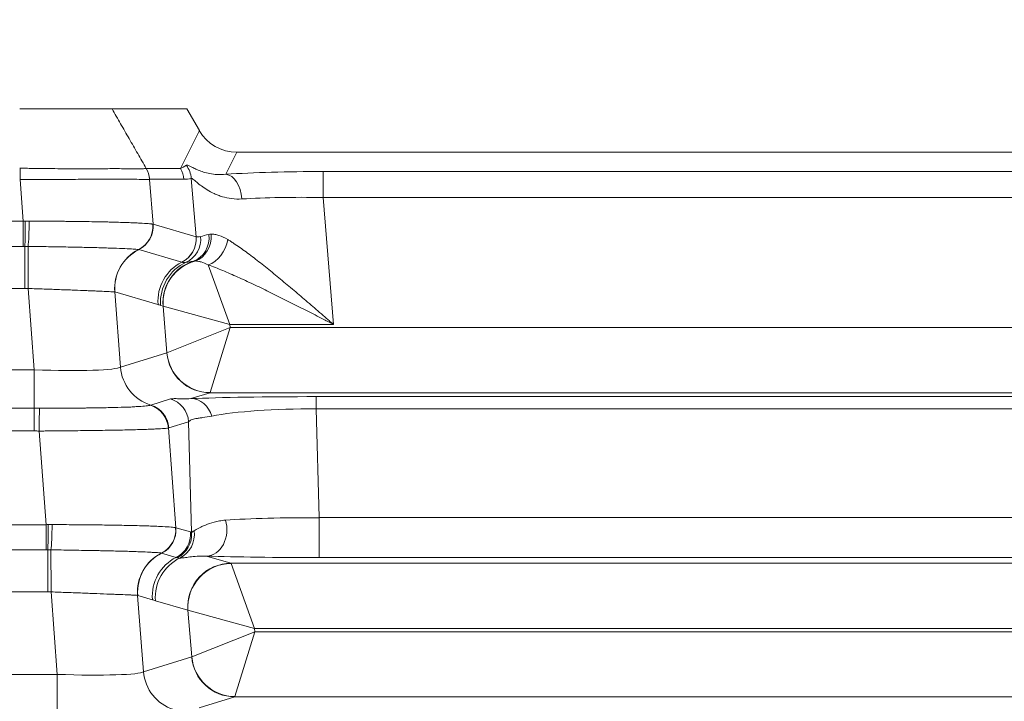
# Model space of a CAD drawing. Header units: millimetres. Extents: x 4 to 836, y 5 to 589.
# Tile 156 of 168: x 626.12 to 637.45, y 379.66 to 387.51. Entities that reach past the tile are written whole.
import ezdxf

# ---------------------------------------------------------------- set-up
doc = ezdxf.new("R2010")
doc.units = ezdxf.units.MM
doc.layers.add('1', color=7, linetype='Continuous', true_color=0xffffff)
doc.styles.add('ideas_simplex', font='simplex.shx')
doc.dimstyles.get("Standard").update_dxf_attribs({"dimtxt": 0.18, "dimasz": 0.18, "dimexe": 0.18, "dimexo": 0.0625, "dimgap": 0.09, "dimtad": 0, "dimtih": 1, "dimtoh": 1, "dimdec": 4, "dimzin": 0, "dimdsep": 46, "dimtxsty": 'Standard', "dimcen": 0.09, "dimadec": 0, "dimazin": 0, "dimtfac": 1, "dimtdec": 4, "dimtofl": 0, "dimtmove": 0, "dimatfit": 3, "dimfxl": 1, "dimtolj": 1, "dimtzin": 0, "dimarcsym": 0})

# ---------------------------------------------------------------- blocks, each defined once
blk = doc.blocks.new('_U9')
at = {"layer": '1', "color": 87, "lineweight": 25}
for p, q in [((615.3112, 433.612552), (613.8112, 433.612552)), ((613.8112, 433.612552), (613.8112, 427.987552)), ((630.9862, 433.612552), (629.4862, 433.612552)), ((630.9862, 427.987552), (630.9862, 433.612552)), ((613.8112, 427.987552), (615.3112, 427.987552)), ((629.4862, 427.987552), (630.9862, 427.987552))]:
    blk.add_line(p, q, dxfattribs=at)
at = {"layer": '1', "color": 152, "lineweight": 13}
for p, q in [((597.148662, 353.457866), (597.148662, 428.487552)), ((647.648738, 336.981944), (647.648738, 428.487552))]:
    blk.add_line(p, q, dxfattribs=at)
at = {"layer": '1', "color": 27, "lineweight": 13}
blk.add_line((647.648738, 426.487552), (597.148662, 426.487552), dxfattribs=at)
at = {"layer": '1', "color": 27, "lineweight": 18}
for points in [[(597.148662, 426.487552), (600.14866, 427.016533), (600.148664, 425.958571)], [(647.648738, 426.487552), (644.64874, 425.958571), (644.648736, 427.016533)]]:
    blk.add_solid(points, dxfattribs=at)
at = {"layer": '1', "color": 87, "linetype": 'Continuous', "lineweight": 25, "char_height": 3, "attachment_point": 7, "line_spacing_factor": 1.204819, "style": 'ideas_simplex'}
for s, insert in [('\\W1.2664;50,5', (616.7677, 435.747552)), ('\\W1.2715;1.988', (615.2827, 428.435052))]:
    blk.add_mtext(s, dxfattribs=dict(at, insert=insert))
blk = doc.blocks.new('_U14')
at = {"layer": '1', "color": 87, "lineweight": 25}
for p, q in [((621.409179, 411.112126), (619.909179, 411.112126)), ((619.909179, 411.112126), (619.909179, 405.487126)), ((634.114179, 411.112126), (632.614179, 411.112126)), ((634.114179, 405.487126), (634.114179, 411.112126)), ((619.909179, 405.487126), (621.409179, 405.487126)), ((632.614179, 405.487126), (634.114179, 405.487126))]:
    blk.add_line(p, q, dxfattribs=at)
at = {"layer": '1', "color": 152, "lineweight": 13}
for p, q in [((638.809903, 345.820779), (638.809903, 405.987126)), ((656.487572, 345.820779), (656.487572, 405.987126))]:
    blk.add_line(p, q, dxfattribs=at)
at = {"layer": '1', "color": 27, "lineweight": 13}
blk.add_line((656.487572, 403.987126), (619.909179, 403.987126), dxfattribs=at)
at = {"layer": '1', "color": 27, "lineweight": 18}
for points in [[(638.809903, 403.987126), (641.809901, 404.516107), (641.809905, 403.458145)], [(656.487572, 403.987126), (653.487574, 403.458145), (653.487571, 404.516107)]]:
    blk.add_solid(points, dxfattribs=at)
at = {"layer": '1', "color": 87, "linetype": 'Continuous', "lineweight": 25, "char_height": 3, "attachment_point": 7, "line_spacing_factor": 1.204819, "style": 'ideas_simplex'}
for s, insert in [('\\W1.3508;17,7', (621.380679, 413.247126)), ('\\W1.2865;.696', (621.380679, 405.934626))]:
    blk.add_mtext(s, dxfattribs=dict(at, insert=insert))

msp = doc.modelspace()

# ---------------------------------------------------------------- linework, layer by layer
at = {"layer": '1', "color": 143, "linetype": 'Continuous', "lineweight": 18}
for p, q in [((627.182, 386.482), (628.042, 386.482)), ((628.187, 386.231), (628.042, 386.482)), ((628.619, 385.982), (666.679, 385.982))]:
    msp.add_line(p, q, dxfattribs=at)
at = {"layer": '1', "color": 143, "linetype": 'Continuous', "lineweight": 13}
for p, q in [((627.97, 385.796), (628.187, 386.231)), ((628.619, 385.982), (628.492, 385.729)), ((627.576, 385.796), (627.97, 385.796)), ((628.149, 385.009), (628.094, 385.681)), ((629.611, 385.76), (665.686, 385.76)), ((629.611, 385.461), (629.611, 385.76)), ((626.161, 385.189), (626.124, 385.669)), ((628.009, 385.671), (627.615, 385.671)), ((627.615, 385.67), (627.654, 385.153)), ((665.686, 385.461), (629.611, 385.461)), ((629.611, 385.461), (629.73, 384.001)), ((620.137, 385.189), (626.161, 385.189)), ((626.161, 385.189), (626.161, 384.899)), ((627.654, 385.153), (628.149, 385.009)), ((626.161, 384.899), (620.137, 384.899)), ((626.179, 384.414), (626.179, 384.898)), ((627.984, 384.716), (627.49, 384.861)), ((628.29, 384.685), (628.537, 384.001)), ((626.179, 384.414), (620.119, 384.414)), ((626.287, 383.479), (626.217, 384.414)), ((627.213, 384.374), (627.279, 383.509)), ((627.711, 384.229), (627.215, 384.374)), ((627.769, 384.211), (627.742, 384.219)), ((627.771, 384.21), (628.537, 384.001)), ((627.814, 383.673), (627.771, 384.21)), ((629.73, 384.001), (628.537, 384.001)), ((628.537, 384.001), (628.54, 383.963)), ((627.814, 383.673), (628.54, 383.963)), ((628.311, 383.215), (628.54, 383.963)), ((628.54, 383.963), (666.757, 383.963)), ((627.279, 383.509), (627.813, 383.672)), ((620.01, 383.479), (626.287, 383.479)), ((626.287, 383.038), (626.287, 383.479)), ((628.31, 383.213), (628.09, 383.146)), ((666.988, 383.213), (628.31, 383.213)), ((627.627, 383.072), (627.855, 383.142)), ((629.532, 383.169), (665.766, 383.169)), ((629.532, 383.169), (629.532, 383.029)), ((620.01, 383.038), (626.287, 383.038)), ((626.287, 383.038), (626.287, 382.774)), ((665.766, 383.029), (629.532, 383.029)), ((629.532, 383.029), (629.565, 381.776)), ((628.064, 382.88), (627.837, 382.81)), ((628.098, 381.607), (628.064, 382.88)), ((626.287, 382.774), (620.01, 382.774)), ((626.424, 381.695), (626.343, 382.773)), ((627.831, 382.808), (627.918, 381.659)), ((629.565, 381.776), (665.733, 381.776)), ((629.565, 381.316), (629.565, 381.776)), ((619.873, 381.695), (626.424, 381.695)), ((626.424, 381.405), (626.424, 381.695)), ((627.918, 381.659), (628.085, 381.611)), ((626.424, 381.405), (619.873, 381.405)), ((626.443, 381.405), (626.443, 380.921)), ((627.92, 381.318), (627.753, 381.367)), ((628.271, 381.333), (628.551, 381.251)), ((665.733, 381.316), (629.565, 381.316)), ((628.551, 381.251), (666.746, 381.251)), ((628.823, 380.501), (628.553, 381.248)), ((626.443, 380.921), (619.855, 380.921)), ((626.552, 379.972), (626.48, 380.921)), ((627.477, 380.881), (627.543, 380.002)), ((627.647, 380.831), (627.479, 380.88)), ((628.055, 380.711), (627.682, 380.819)), ((628.823, 380.501), (628.056, 380.71)), ((628.1, 380.173), (628.056, 380.71)), ((628.1, 380.173), (628.826, 380.463)), ((628.597, 379.715), (628.826, 380.463)), ((628.823, 380.501), (628.826, 380.463)), ((666.475, 380.501), (628.823, 380.501)), ((628.826, 380.463), (666.471, 380.463)), ((627.543, 380.002), (628.099, 380.172)), ((619.746, 379.972), (626.552, 379.972)), ((626.552, 379.972), (626.552, 379.532)), ((628.595, 379.713), (628.184, 379.587)), ((666.702, 379.713), (628.595, 379.713))]:
    msp.add_line(p, q, dxfattribs=at)
at = {"layer": '1', "color": 143, "linetype": 'Continuous', "lineweight": 18}
msp.add_ellipse((628.62, 386.484), major_axis=(0.225, 0.449), ratio=0.995894, start_param=2.56169, end_param=3.603692, dxfattribs=at)
at = {"layer": '1', "color": 143, "linetype": 'Continuous', "lineweight": 13}
for centre, major_axis, ratio, start_param, end_param in [((626.124, 385.648), (-0.002, -0.3), 0.000366, 4.188794, 4.642577), ((627.317, 385.646), (0.056, -0.295), 0.996153, 1.466507, 1.908886), ((629.133, 387.509), (-1.279, -1.72), 0.157063, 0.266174, 0.369313), ((627.711, 385.646), (0, -0.3), 0.996169, 1.651938, 2.094395), ((627.796, 385.656), (0.063, -0.293), 0.996129, 1.4407, 1.985924), ((629.431, 387.533), (-1.543, -1.824), 0.244098, 0.203714, 0.306853), ((629.623, 385.614), (-1.806, 0.001), 0.081028, 4.719047, 5.389171), ((628.492, 385.43), (0.019, -0.299), 0.621028, 1.581348, 3.038021), ((629.623, 385.315), (-1.507, 0.026), 0.096946, 4.721976, 5.3921), ((626.179, 385.168), (0.002, 0.3), 0.014605, 3.59604, 4.783436), ((626.216, 385.168), (0.006, 0.3), 0.044184, 3.597973, 4.786486), ((627.354, 385.129), (-0.044, -0.297), 0.993716, 0.611983, 1.798874), ((627.355, 385.129), (0.068, 0.292), 0.995069, 3.835186, 5.021822), ((627.356, 385.129), (0.084, 0.288), 0.995643, 3.889373, 5.075773), ((627.851, 384.984), (0.084, 0.288), 0.995643, 3.889373, 5.075773), ((627.852, 384.984), (0.074, 0.291), 0.995302, 3.855675, 5.041954), ((627.915, 384.989), (0.062, -0.293), 0.959628, 0.215711, 1.448258), ((628.029, 385.014), (-0.059, 0.294), 0.895222, 3.25764, 4.60885), ((628.06, 385.018), (0.018, -0.299), 0.878856, 0.229499, 1.588961), ((626.217, 384.449), (-0.001, 0.5), 0.000077, 0.455918, 1.640609), ((628.29, 384.958), (-0.133, -0.269), 0.701534, 0.615113, 1.97019), ((627.71, 384.415), (0.144, 0.479), 0.995612, 0.757529, 1.943536), ((627.711, 384.414), (0.14, 0.48), 0.995643, 0.747824, 1.93418), ((628.208, 384.27), (0.14, 0.48), 0.995643, 0.747756, 1.93418), ((628.238, 384.259), (0.14, 0.48), 0.995643, 0.701882, 1.93418), ((628.266, 384.251), (0.14, 0.48), 0.995643, 0.586384, 1.93418), ((628.267, 384.25), (0.339, 0.368), 0.991771, 1.011679, 2.392801), ((627.789, 383.961), (-0.021, 0.25), 0.087194, 6.188746, 6.249833), ((627.792, 383.922), (-0.021, 0.25), 0.087194, 3.1606, 3.221686), ((628.31, 383.713), (-0.146, 0.478), 0.996014, 1.356348, 2.843741), ((628.311, 383.714), (0.368, -0.339), 0.992996, 3.971219, 5.453559), ((626.276, 383.553), (-1.006, 0.038), 0.073389, 1.584419, 3.062485), ((627.775, 383.549), (-0.146, 0.478), 0.996014, 1.356348, 2.542747), ((628.289, 383.963), (-0.02, 0.75), 0.029238, 3.166976, 3.228063), ((627.533, 382.784), (-0.136, 0.268), 0.995564, 4.326262, 5.515407), ((627.539, 382.786), (-0.088, 0.287), 0.996014, 4.49794, 5.68434), ((627.766, 382.856), (-0.088, 0.287), 0.996014, 4.49794, 5.68434), ((629.558, 383.112), (-1.801, 0.001), 0.031454, 4.727263, 5.665979), ((628.09, 382.846), (-0.013, 0.3), 0.858349, 5.011301, 6.232142), ((626.343, 382.752), (0.004, 0.3), 0.000932, 0.312654, 1.500989), ((629.558, 382.812), (-1.501, 0.01), 0.144199, 4.731152, 5.669868), ((628.271, 381.633), (-0.01, -0.3), 0.776151, 0.041527, 1.988056), ((629.588, 381.67), (-1.501, 0.007), 0.069967, 4.728606, 5.53592), ((626.443, 381.674), (-0.002, -0.3), 0.014605, 0.454447, 1.641843), ((626.479, 381.674), (-0.006, -0.3), 0.044184, 0.456381, 1.644893), ((627.617, 381.635), (-0.044, -0.297), 0.993716, 0.611983, 1.798874), ((627.619, 381.635), (-0.068, -0.292), 0.995069, 0.693593, 1.88023), ((627.62, 381.635), (-0.084, -0.288), 0.995643, 0.74778, 1.93418), ((627.787, 381.586), (-0.084, -0.288), 0.995643, 0.74778, 1.93418), ((627.8, 381.582), (-0.098, -0.284), 0.995471, 0.795333, 1.981733), ((627.835, 381.581), (0.034, -0.298), 0.982269, 0.338228, 1.604787), ((626.48, 380.956), (0.001, -0.5), 0.000077, 3.59751, 4.782202), ((627.973, 380.921), (-0.144, -0.479), 0.995612, 3.899122, 5.085129), ((627.975, 380.921), (-0.14, -0.48), 0.995643, 3.889417, 5.075773), ((628.143, 380.872), (-0.14, -0.48), 0.995643, 3.889373, 5.075773), ((628.178, 380.86), (0.14, 0.48), 0.995643, 0.730359, 1.93418), ((629.588, 381.371), (-1.801, -0.001), 0.030434, 0.75024, 1.557554), ((628.551, 380.751), (0.14, 0.48), 0.995643, 0.284559, 1.93418), ((628.553, 380.75), (-0.339, -0.368), 0.991771, 3.890384, 5.534394), ((628.571, 380.501), (-0.02, 0.75), 0.029238, 6.195123, 6.256209), ((628.075, 380.461), (-0.021, 0.25), 0.087194, 6.188746, 6.249833), ((628.078, 380.422), (-0.021, 0.25), 0.087194, 3.1606, 3.221686), ((628.595, 380.213), (-0.146, 0.478), 0.996014, 1.356348, 2.843741), ((628.597, 380.214), (0.368, -0.339), 0.992996, 3.971219, 5.453559), ((626.541, 380.046), (-1.006, 0.038), 0.073389, 1.584419, 3.062485), ((628.04, 380.043), (0.146, -0.478), 0.996014, 4.49794, 5.68434), ((628.574, 380.463), (-0.02, 0.75), 0.029238, 3.166976, 3.228063)]:
    msp.add_ellipse(centre, major_axis=major_axis, ratio=ratio, start_param=start_param, end_param=end_param, dxfattribs=at)
at = {"layer": '1', "color": 143, "linetype": 'Continuous', "lineweight": 18}
for points, knots in [([(626.119, 386.482), (626.132, 386.482), (626.145, 386.482), (626.439, 386.482), (626.712, 386.482), (627.061, 386.482), (627.16, 386.482), (627.182, 386.482)], [0, 0, 0, 0, 0.02412, 0.02412, 0.555511, 0.555511, 1, 1, 1, 1]), ([(627.615, 385.67), (627.614, 385.692), (627.609, 385.714), (627.596, 385.756), (627.587, 385.776), (627.576, 385.796)], [0, 0, 0, 0, 0.5, 0.5, 1, 1, 1, 1])]:
    msp.add_open_spline(points, degree=3, knots=knots, dxfattribs=at)
at = {"layer": '1', "color": 143, "linetype": 'Continuous', "lineweight": 13}
for points, degree in [([(627.182, 386.482), (627.576, 385.796)], 1), ([(626.119, 385.798), (626.121, 385.798), (626.123, 385.798), (626.125, 385.798)], 3), ([(627.576, 385.796), (627.576, 385.796), (627.576, 385.796), (627.576, 385.796)], 3), ([(626.124, 385.669), (626.123, 385.669), (626.121, 385.669), (626.119, 385.669)], 3), ([(627.615, 385.67), (627.615, 385.67), (627.615, 385.67), (627.615, 385.67)], 3), ([(626.161, 385.189), (626.168, 385.189), (626.176, 385.189), (626.183, 385.189)], 3), ([(626.183, 385.189), (626.199, 385.189), (626.214, 385.189), (626.229, 385.189)], 3), ([(627.651, 385.154), (627.652, 385.154), (627.652, 385.153), (627.653, 385.153)], 3), ([(627.653, 385.153), (627.653, 385.153), (627.654, 385.153), (627.654, 385.153)], 3), ([(628.149, 385.009), (628.149, 385.009), (628.149, 385.009), (628.149, 385.009)], 3), ([(628.203, 385.013), (628.227, 385.019), (628.258, 385.028), (628.297, 385.036)], 3), ([(628.297, 385.036), (628.305, 385.038), (628.314, 385.039), (628.323, 385.04)], 3), ([(626.179, 384.898), (626.173, 384.899), (626.167, 384.899), (626.161, 384.899)], 3), ([(626.216, 384.898), (626.204, 384.898), (626.191, 384.898), (626.179, 384.898)], 3), ([(627.489, 384.861), (627.488, 384.861), (627.488, 384.861), (627.487, 384.861)], 3), ([(627.49, 384.861), (627.489, 384.861), (627.489, 384.861), (627.489, 384.861)], 3), ([(627.985, 384.716), (627.985, 384.716), (627.985, 384.716), (627.984, 384.716)], 3), ([(628.118, 384.728), (628.085, 384.723), (628.058, 384.718), (628.037, 384.716)], 3), ([(628.138, 384.73), (628.131, 384.73), (628.124, 384.729), (628.118, 384.728)], 3), ([(626.217, 384.414), (626.204, 384.414), (626.191, 384.414), (626.179, 384.414)], 3), ([(627.215, 384.374), (627.214, 384.374), (627.214, 384.374), (627.213, 384.374)], 3), ([(627.621, 383.07), (627.623, 383.071), (627.625, 383.072), (627.627, 383.072)], 3), ([(626.287, 383.038), (626.307, 383.038), (626.327, 383.038), (626.347, 383.038)], 3), ([(626.343, 382.773), (626.324, 382.773), (626.306, 382.774), (626.287, 382.774)], 3), ([(627.837, 382.81), (627.835, 382.81), (627.833, 382.809), (627.831, 382.808)], 3), ([(626.424, 381.695), (626.432, 381.696), (626.44, 381.696), (626.447, 381.696)], 3), ([(626.447, 381.696), (626.462, 381.696), (626.478, 381.696), (626.493, 381.696)], 3), ([(627.914, 381.66), (627.915, 381.66), (627.916, 381.66), (627.917, 381.66)], 3), ([(627.917, 381.66), (627.917, 381.659), (627.917, 381.659), (627.918, 381.659)], 3), ([(628.085, 381.611), (628.089, 381.609), (628.093, 381.608), (628.098, 381.607)], 3), ([(628.098, 381.607), (628.104, 381.61), (628.113, 381.616), (628.126, 381.624)], 3), ([(626.443, 381.405), (626.437, 381.405), (626.43, 381.405), (626.424, 381.405)], 3), ([(626.48, 381.405), (626.467, 381.405), (626.455, 381.405), (626.443, 381.405)], 3), ([(627.753, 381.367), (627.752, 381.367), (627.751, 381.367), (627.751, 381.368)], 3), ([(627.753, 381.367), (627.753, 381.367), (627.753, 381.367), (627.753, 381.367)], 3), ([(627.933, 381.314), (627.929, 381.316), (627.925, 381.317), (627.92, 381.318)], 3), ([(627.964, 381.31), (627.951, 381.31), (627.941, 381.312), (627.933, 381.314)], 3), ([(626.48, 380.921), (626.468, 380.921), (626.455, 380.921), (626.443, 380.921)], 3), ([(627.479, 380.88), (627.478, 380.88), (627.478, 380.88), (627.477, 380.881)], 3), ([(627.682, 380.819), (627.676, 380.821), (627.664, 380.825), (627.652, 380.829), (627.647, 380.831)], 3)]:
    msp.add_open_spline(points, degree=degree, dxfattribs=at)
for points, knots in [([(626.125, 385.798), (626.148, 385.798), (626.17, 385.798), (626.216, 385.797), (626.238, 385.797), (626.306, 385.796), (626.35, 385.796), (626.483, 385.794), (626.569, 385.793), (626.695, 385.792), (626.736, 385.791), (626.817, 385.791), (626.856, 385.791), (626.97, 385.792), (627.042, 385.793), (627.142, 385.793), (627.174, 385.794), (627.234, 385.794), (627.291, 385.793), (627.342, 385.792), (627.377, 385.792), (627.389, 385.792), (627.41, 385.792), (627.421, 385.792), (627.471, 385.791), (627.503, 385.791), (627.539, 385.793), (627.549, 385.793), (627.562, 385.794), (627.565, 385.794), (627.571, 385.795), (627.574, 385.795), (627.576, 385.796)], [0, 0, 0, 0, 0.03125, 0.03125, 0.0625, 0.0625, 0.125, 0.125, 0.25, 0.25, 0.3125, 0.3125, 0.375, 0.375, 0.5, 0.5, 0.5625, 0.5625, 0.625, 0.6875, 0.6875, 0.71875, 0.71875, 0.75, 0.75, 0.875, 0.875, 0.9375, 0.9375, 0.96875, 0.96875, 1, 1, 1, 1]), ([(628.038, 385.832), (628.042, 385.835), (628.048, 385.834), (628.063, 385.83), (628.073, 385.825), (628.09, 385.817), (628.096, 385.814), (628.109, 385.807), (628.116, 385.803), (628.138, 385.792), (628.155, 385.784), (628.192, 385.769), (628.213, 385.761), (628.257, 385.748), (628.281, 385.741), (628.334, 385.731), (628.363, 385.728), (628.424, 385.725), (628.457, 385.725), (628.492, 385.729)], [0, 0, 0, 0, 0.125, 0.125, 0.25, 0.25, 0.3125, 0.3125, 0.375, 0.375, 0.5, 0.5, 0.625, 0.625, 0.75, 0.75, 0.875, 0.875, 1, 1, 1, 1]), ([(627.615, 385.67), (627.613, 385.67), (627.61, 385.67), (627.604, 385.67), (627.6, 385.67), (627.588, 385.67), (627.578, 385.67), (627.54, 385.67), (627.507, 385.67), (627.456, 385.671), (627.445, 385.671), (627.423, 385.672), (627.388, 385.673), (627.323, 385.674), (627.264, 385.674), (627.202, 385.674), (627.17, 385.674), (627.066, 385.673), (626.993, 385.672), (626.876, 385.671), (626.835, 385.671), (626.753, 385.67), (626.71, 385.67), (626.58, 385.67), (626.492, 385.67), (626.356, 385.67), (626.31, 385.67), (626.241, 385.67), (626.218, 385.67), (626.171, 385.669), (626.148, 385.669), (626.124, 385.669)], [0, 0, 0, 0, 0.03125, 0.03125, 0.0625, 0.0625, 0.125, 0.125, 0.25, 0.25, 0.28125, 0.28125, 0.3125, 0.375, 0.4375, 0.4375, 0.5, 0.5, 0.625, 0.625, 0.6875, 0.6875, 0.75, 0.75, 0.875, 0.875, 0.9375, 0.9375, 0.96875, 0.96875, 1, 1, 1, 1]), ([(628.678, 385.445), (628.636, 385.442), (628.597, 385.444), (628.522, 385.453), (628.486, 385.461), (628.436, 385.475), (628.42, 385.481), (628.388, 385.493), (628.373, 385.499), (628.33, 385.519), (628.303, 385.533), (628.254, 385.563), (628.231, 385.579), (628.19, 385.609), (628.172, 385.624), (628.141, 385.65), (628.127, 385.662), (628.112, 385.674), (628.107, 385.677), (628.099, 385.68), (628.096, 385.681), (628.094, 385.681)], [0, 0, 0, 0, 0.125, 0.125, 0.25, 0.25, 0.3125, 0.3125, 0.375, 0.375, 0.5, 0.5, 0.625, 0.625, 0.75, 0.75, 0.875, 0.875, 0.9375, 0.9375, 1, 1, 1, 1]), ([(626.229, 385.189), (626.318, 385.189), (626.406, 385.189), (626.534, 385.188), (626.576, 385.188), (626.639, 385.187), (626.66, 385.187), (626.702, 385.186), (626.723, 385.186), (626.825, 385.185), (626.903, 385.184), (627.013, 385.182), (627.049, 385.181), (627.101, 385.18), (627.118, 385.18), (627.152, 385.179), (627.169, 385.178), (627.25, 385.176), (627.309, 385.175), (627.388, 385.172), (627.412, 385.171), (627.459, 385.169), (627.481, 385.168), (627.54, 385.165), (627.573, 385.163), (627.61, 385.159), (627.621, 385.158), (627.634, 385.157), (627.638, 385.156), (627.645, 385.155), (627.648, 385.154), (627.651, 385.154)], [0, 0, 0, 0, 0.125, 0.125, 0.1875, 0.1875, 0.21875, 0.21875, 0.25, 0.25, 0.375, 0.375, 0.4375, 0.4375, 0.46875, 0.46875, 0.5, 0.5, 0.625, 0.625, 0.6875, 0.6875, 0.75, 0.75, 0.875, 0.875, 0.9375, 0.9375, 0.96875, 0.96875, 1, 1, 1, 1]), ([(628.149, 385.009), (628.154, 385.007), (628.161, 385.007), (628.178, 385.008), (628.189, 385.01), (628.203, 385.013)], [0, 0, 0, 0, 0.5, 0.5, 1, 1, 1, 1]), ([(628.323, 385.04), (628.33, 385.04), (628.337, 385.04), (628.351, 385.039), (628.359, 385.038), (628.381, 385.035), (628.397, 385.031), (628.445, 385.015), (628.48, 384.999), (628.515, 384.977)], [0, 0, 0, 0, 0.125, 0.125, 0.25, 0.25, 0.5, 0.5, 1, 1, 1, 1]), ([(627.487, 384.861), (627.479, 384.863), (627.464, 384.865), (627.431, 384.867), (627.419, 384.868), (627.397, 384.869), (627.389, 384.87), (627.373, 384.871), (627.365, 384.871), (627.321, 384.873), (627.279, 384.875), (627.209, 384.878), (627.184, 384.879), (627.131, 384.88), (627.103, 384.881), (627.016, 384.884), (626.954, 384.885), (626.854, 384.888), (626.82, 384.888), (626.767, 384.89), (626.749, 384.89), (626.713, 384.891), (626.695, 384.891), (626.604, 384.893), (626.529, 384.894), (626.413, 384.896), (626.374, 384.896), (626.295, 384.897), (626.256, 384.898), (626.216, 384.898)], [0, 0, 0, 0, 0.125, 0.125, 0.1875, 0.1875, 0.21875, 0.21875, 0.25, 0.25, 0.375, 0.375, 0.4375, 0.4375, 0.5, 0.5, 0.625, 0.625, 0.6875, 0.6875, 0.71875, 0.71875, 0.75, 0.75, 0.875, 0.875, 0.9375, 0.9375, 1, 1, 1, 1]), ([(628.515, 384.977), (628.527, 384.97), (628.538, 384.963), (628.561, 384.949), (628.572, 384.941), (628.607, 384.918), (628.63, 384.902), (628.701, 384.853), (628.749, 384.817), (628.847, 384.742), (628.897, 384.703), (628.973, 384.642), (628.999, 384.621), (629.051, 384.579), (629.076, 384.558), (629.154, 384.494), (629.206, 384.451), (629.309, 384.363), (629.362, 384.319), (629.466, 384.229), (629.519, 384.184), (629.598, 384.116), (629.637, 384.082), (629.677, 384.047), (629.704, 384.024), (629.717, 384.013), (629.73, 384.001)], [0, 0, 0, 0, 0.03125, 0.03125, 0.0625, 0.0625, 0.125, 0.125, 0.25, 0.25, 0.375, 0.375, 0.4375, 0.4375, 0.5, 0.5, 0.625, 0.625, 0.75, 0.75, 0.875, 0.875, 0.9375, 0.96875, 0.96875, 1, 1, 1, 1]), ([(628.037, 384.716), (628.025, 384.714), (628.015, 384.714), (627.997, 384.714), (627.99, 384.715), (627.985, 384.716)], [0, 0, 0, 0, 0.5, 0.5, 1, 1, 1, 1]), ([(628.29, 384.685), (628.261, 384.7), (628.234, 384.712), (628.195, 384.724), (628.183, 384.726), (628.165, 384.729), (628.16, 384.73), (628.148, 384.73), (628.143, 384.731), (628.138, 384.73)], [0, 0, 0, 0, 0.5, 0.5, 0.75, 0.75, 0.875, 0.875, 1, 1, 1, 1]), ([(629.73, 384.001), (629.715, 384.009), (629.699, 384.017), (629.668, 384.033), (629.621, 384.057), (629.574, 384.081), (629.481, 384.129), (629.419, 384.16), (629.295, 384.223), (629.234, 384.254), (629.111, 384.315), (629.05, 384.346), (628.958, 384.391), (628.928, 384.405), (628.867, 384.435), (628.837, 384.449), (628.746, 384.492), (628.687, 384.52), (628.57, 384.572), (628.512, 384.597), (628.428, 384.632), (628.4, 384.644), (628.344, 384.665), (628.317, 384.675), (628.29, 384.685)], [0, 0, 0, 0, 0.03125, 0.03125, 0.0625, 0.125, 0.125, 0.25, 0.25, 0.375, 0.375, 0.5, 0.5, 0.5625, 0.5625, 0.625, 0.625, 0.75, 0.75, 0.875, 0.875, 0.9375, 0.9375, 1, 1, 1, 1]), ([(627.213, 384.374), (627.208, 384.375), (627.197, 384.375), (627.172, 384.377), (627.162, 384.377), (627.145, 384.378), (627.14, 384.379), (627.127, 384.379), (627.12, 384.379), (627.086, 384.381), (627.054, 384.382), (626.998, 384.385), (626.979, 384.386), (626.947, 384.387), (626.936, 384.387), (626.915, 384.388), (626.903, 384.389), (626.846, 384.391), (626.797, 384.393), (626.732, 384.395), (626.718, 384.396), (626.691, 384.397), (626.678, 384.398), (626.636, 384.399), (626.608, 384.4), (626.521, 384.403), (626.462, 384.406), (626.371, 384.409), (626.34, 384.41), (626.279, 384.412), (626.248, 384.413), (626.217, 384.414)], [0, 0, 0, 0, 0.125, 0.125, 0.1875, 0.1875, 0.21875, 0.21875, 0.25, 0.25, 0.375, 0.375, 0.4375, 0.4375, 0.46875, 0.46875, 0.5, 0.5, 0.625, 0.625, 0.65625, 0.65625, 0.6875, 0.6875, 0.75, 0.75, 0.875, 0.875, 0.9375, 0.9375, 1, 1, 1, 1]), ([(627.742, 384.219), (627.737, 384.22), (627.732, 384.222), (627.721, 384.226), (627.716, 384.228), (627.711, 384.229)], [0, 0, 0, 0, 0.5, 0.5, 1, 1, 1, 1]), ([(626.347, 383.038), (626.367, 383.038), (626.386, 383.037), (626.426, 383.037), (626.446, 383.037), (626.505, 383.037), (626.544, 383.037), (626.659, 383.037), (626.734, 383.037), (626.826, 383.038), (626.844, 383.038), (626.88, 383.038), (626.933, 383.039), (626.985, 383.039), (627.084, 383.041), (627.146, 383.042), (627.263, 383.045), (627.316, 383.047), (627.387, 383.049), (627.409, 383.05), (627.441, 383.052), (627.451, 383.053), (627.47, 383.054), (627.479, 383.054), (627.524, 383.057), (627.552, 383.059), (627.586, 383.063), (627.595, 383.065), (627.607, 383.067), (627.61, 383.067), (627.616, 383.069), (627.619, 383.069), (627.621, 383.07)], [0, 0, 0, 0, 0.03125, 0.03125, 0.0625, 0.0625, 0.125, 0.125, 0.25, 0.25, 0.28125, 0.28125, 0.3125, 0.375, 0.375, 0.5, 0.5, 0.625, 0.625, 0.6875, 0.6875, 0.71875, 0.71875, 0.75, 0.75, 0.875, 0.875, 0.9375, 0.9375, 0.96875, 0.96875, 1, 1, 1, 1]), ([(627.855, 383.142), (627.862, 383.144), (627.872, 383.145), (627.899, 383.146), (627.915, 383.146), (627.954, 383.145), (627.976, 383.144), (628.028, 383.143), (628.058, 383.144), (628.09, 383.146)], [0, 0, 0, 0, 0.25, 0.25, 0.5, 0.5, 0.75, 0.75, 1, 1, 1, 1]), ([(628.332, 382.945), (628.294, 382.937), (628.259, 382.932), (628.213, 382.926), (628.198, 382.924), (628.172, 382.92), (628.159, 382.918), (628.126, 382.912), (628.108, 382.908), (628.08, 382.896), (628.07, 382.889), (628.064, 382.88)], [0, 0, 0, 0, 0.25, 0.25, 0.375, 0.375, 0.5, 0.5, 0.75, 0.75, 1, 1, 1, 1]), ([(627.831, 382.808), (627.829, 382.808), (627.827, 382.807), (627.82, 382.806), (627.817, 382.806), (627.804, 382.804), (627.794, 382.803), (627.757, 382.8), (627.724, 382.798), (627.673, 382.796), (627.663, 382.795), (627.64, 382.795), (627.605, 382.793), (627.541, 382.791), (627.482, 382.789), (627.42, 382.788), (627.388, 382.787), (627.285, 382.784), (627.211, 382.783), (627.094, 382.781), (627.054, 382.78), (626.992, 382.779), (626.971, 382.779), (626.929, 382.778), (626.907, 382.778), (626.799, 382.777), (626.71, 382.776), (626.575, 382.775), (626.529, 382.774), (626.46, 382.774), (626.436, 382.774), (626.39, 382.773), (626.366, 382.773), (626.343, 382.773)], [0, 0, 0, 0, 0.03125, 0.03125, 0.0625, 0.0625, 0.125, 0.125, 0.25, 0.25, 0.28125, 0.28125, 0.3125, 0.375, 0.4375, 0.4375, 0.5, 0.5, 0.625, 0.625, 0.6875, 0.6875, 0.71875, 0.71875, 0.75, 0.75, 0.875, 0.875, 0.9375, 0.9375, 0.96875, 0.96875, 1, 1, 1, 1]), ([(628.126, 381.624), (628.14, 381.632), (628.158, 381.643), (628.191, 381.66), (628.202, 381.666), (628.228, 381.678), (628.242, 381.684), (628.286, 381.703), (628.319, 381.715), (628.376, 381.73), (628.396, 381.735), (628.44, 381.742), (628.463, 381.745), (628.488, 381.747)], [0, 0, 0, 0, 0.25, 0.25, 0.375, 0.375, 0.5, 0.5, 0.75, 0.75, 0.875, 0.875, 1, 1, 1, 1]), ([(626.493, 381.696), (626.582, 381.696), (626.669, 381.695), (626.798, 381.694), (626.84, 381.694), (626.903, 381.693), (626.924, 381.693), (626.966, 381.693), (626.986, 381.693), (627.089, 381.691), (627.166, 381.69), (627.277, 381.688), (627.313, 381.687), (627.365, 381.686), (627.382, 381.686), (627.416, 381.685), (627.433, 381.685), (627.514, 381.683), (627.572, 381.681), (627.651, 381.678), (627.676, 381.677), (627.723, 381.675), (627.745, 381.674), (627.804, 381.671), (627.837, 381.669), (627.874, 381.666), (627.885, 381.665), (627.898, 381.663), (627.902, 381.662), (627.909, 381.661), (627.912, 381.661), (627.914, 381.66)], [0, 0, 0, 0, 0.125, 0.125, 0.1875, 0.1875, 0.21875, 0.21875, 0.25, 0.25, 0.375, 0.375, 0.4375, 0.4375, 0.46875, 0.46875, 0.5, 0.5, 0.625, 0.625, 0.6875, 0.6875, 0.75, 0.75, 0.875, 0.875, 0.9375, 0.9375, 0.96875, 0.96875, 1, 1, 1, 1]), ([(627.751, 381.368), (627.743, 381.369), (627.728, 381.371), (627.695, 381.374), (627.682, 381.374), (627.661, 381.376), (627.653, 381.376), (627.637, 381.377), (627.629, 381.378), (627.584, 381.38), (627.543, 381.382), (627.472, 381.384), (627.447, 381.385), (627.395, 381.387), (627.366, 381.388), (627.279, 381.39), (627.217, 381.392), (627.118, 381.394), (627.084, 381.395), (627.031, 381.396), (627.013, 381.396), (626.977, 381.397), (626.959, 381.397), (626.868, 381.399), (626.793, 381.4), (626.677, 381.402), (626.638, 381.403), (626.559, 381.404), (626.519, 381.404), (626.48, 381.405)], [0, 0, 0, 0, 0.125, 0.125, 0.1875, 0.1875, 0.21875, 0.21875, 0.25, 0.25, 0.375, 0.375, 0.4375, 0.4375, 0.5, 0.5, 0.625, 0.625, 0.6875, 0.6875, 0.71875, 0.71875, 0.75, 0.75, 0.875, 0.875, 0.9375, 0.9375, 1, 1, 1, 1]), ([(628.271, 381.333), (628.25, 381.334), (628.231, 381.334), (628.195, 381.333), (628.178, 381.332), (628.13, 381.329), (628.102, 381.326), (628.053, 381.32), (628.031, 381.317), (627.993, 381.312), (627.977, 381.311), (627.964, 381.31)], [0, 0, 0, 0, 0.125, 0.125, 0.25, 0.25, 0.5, 0.5, 0.75, 0.75, 1, 1, 1, 1]), ([(627.477, 380.881), (627.472, 380.881), (627.46, 380.882), (627.435, 380.883), (627.426, 380.884), (627.409, 380.885), (627.403, 380.885), (627.391, 380.886), (627.384, 380.886), (627.35, 380.887), (627.318, 380.889), (627.262, 380.891), (627.242, 380.892), (627.211, 380.893), (627.2, 380.894), (627.178, 380.895), (627.167, 380.895), (627.11, 380.897), (627.061, 380.899), (626.995, 380.902), (626.982, 380.902), (626.955, 380.903), (626.941, 380.904), (626.9, 380.905), (626.871, 380.907), (626.785, 380.91), (626.726, 380.912), (626.635, 380.915), (626.604, 380.916), (626.542, 380.919), (626.511, 380.92), (626.48, 380.921)], [0, 0, 0, 0, 0.125, 0.125, 0.1875, 0.1875, 0.21875, 0.21875, 0.25, 0.25, 0.375, 0.375, 0.4375, 0.4375, 0.46875, 0.46875, 0.5, 0.5, 0.625, 0.625, 0.65625, 0.65625, 0.6875, 0.6875, 0.75, 0.75, 0.875, 0.875, 0.9375, 0.9375, 1, 1, 1, 1])]:
    msp.add_open_spline(points, degree=3, knots=knots, dxfattribs=at)

# ---------------------------------------------------------------- dimensions: what is measured, and where the dimension line sits
at = {"layer": '1', "color": 87, "linetype": 'Continuous', "lineweight": 25}
dim = msp.add_linear_dim(base=(647.649, 426.488), p1=(597.149, 348.629), p2=(647.649, 334.482), angle=180, text='<>\\P[\\C87;{\\H1.00x;\\Fsimplex.shx;1.988\\Fsimplex.shx;}\\C87; ]', dimstyle='Standard', override={"dimtxt": 3, "dimasz": 3, "dimexe": 2, "dimexo": 2.5, "dimgap": 1.5, "dimtad": 1, "dimtih": 0, "dimtoh": 0, "dimdec": 2, "dimlfac": 1, "dimzin": 8, "dimdsep": 44, "dimlunit": 2, "dimtxsty": 'ideas_simplex', "dimsah": 1, "dimse1": 0, "dimse2": 0, "dimsd1": 0, "dimsd2": 0, "dimclrd": 27, "dimclre": 152, "dimclrt": 87, "dimtol": 0, "dimtm": -0.1, "dimtfac": 0.5, "dimtdec": 2, "dimtofl": 1, "dimtmove": 0, "dimtzin": 8, "dimlwd": 13, "dimlwe": 13}, dxfattribs=at)
dim.commit()
dim.dimension.update_dxf_attribs({"geometry": '_U9', "text_midpoint": (622.399, 426.488), "dimtype": 160})
dim = msp.add_linear_dim(base=(638.81, 403.987), p1=(656.488, 343.321), p2=(638.81, 343.321), text='<>\\P[\\C87;{\\H1.00x;\\Fsimplex.shx;.696\\Fsimplex.shx;}\\C87; ]', dimstyle='Standard', override={"dimtxt": 3, "dimasz": 3, "dimexe": 2, "dimexo": 2.5, "dimgap": 1.5, "dimtad": 1, "dimtih": 1, "dimtoh": 0, "dimdec": 1, "dimlfac": 1, "dimzin": 8, "dimdsep": 44, "dimlunit": 2, "dimtxsty": 'ideas_simplex', "dimsah": 1, "dimse1": 0, "dimse2": 0, "dimsd1": 0, "dimsd2": 0, "dimclrd": 27, "dimclre": 152, "dimclrt": 87, "dimtol": 0, "dimtm": -0.1, "dimtfac": 0.5, "dimtdec": 2, "dimtofl": 1, "dimtmove": 0, "dimtzin": 8, "dimlwd": 13, "dimlwe": 13}, dxfattribs=at)
dim.commit()
dim.dimension.update_dxf_attribs({"geometry": '_U14', "text_midpoint": (614.667, 403.987), "dimtype": 160})

doc.saveas('drawing.dxf')
